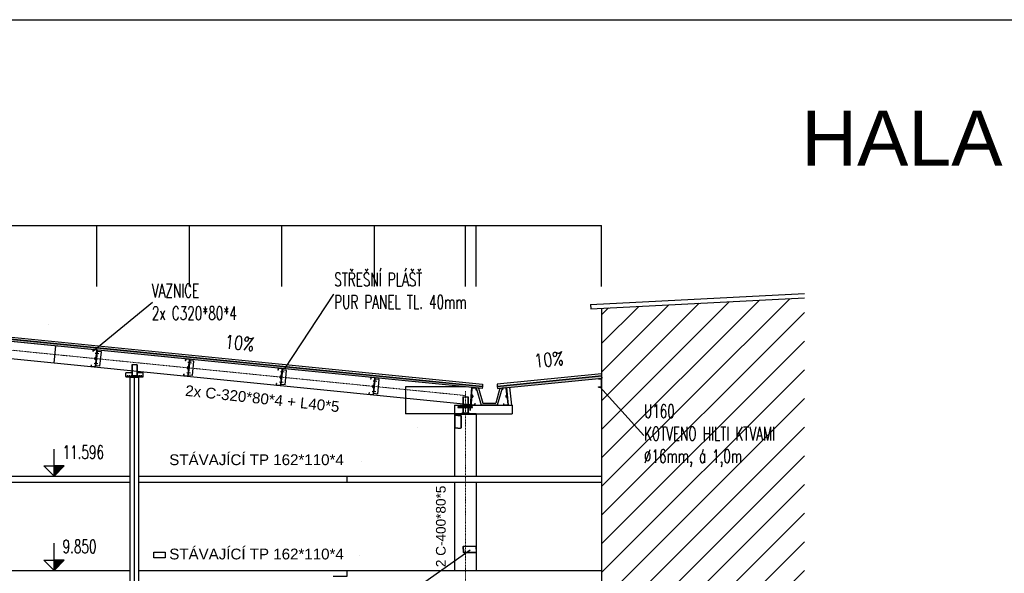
# Model space of a CAD drawing. Header units: millimetres. Extents: x -1190408159 to 361788912, y -2544212749 to 93633750.
# Tile 42 of 69: x 221940 to 239797, y -35359 to -25311. Entities that reach past the tile are written whole.
import ezdxf
from ezdxf.enums import TextEntityAlignment as Align

# ---------------------------------------------------------------- set-up
doc = ezdxf.new("R2010")
doc.units = ezdxf.units.MM
doc.header["$PDSIZE"] = -1
doc.linetypes.add('DASHDOT', pattern=[25.4, 12.7, -6.35, 0, -6.35])
doc.linetypes.add('HIDDEN2', pattern=[0.1875, 0.125, -0.0625])
for name, color, linetype in [('CKTEXTY_MALE', 6, 'Continuous'), ('CSPROFILY_POHLEDY', 7, 'Continuous'), ('CSPROFILY_SKRYTE', 6, 'HIDDEN2'), ('KOTY', 3, 'Continuous'), ('KOTY-VYSKA', 7, 'Continuous'), ('POPIS', 7, 'Continuous'), ('SRAFY', 9, 'Continuous'), ('SUMA', 7, 'Continuous'), ('ŠRAFY', 8, 'Continuous')]:
    doc.layers.add(name, color=color, linetype=linetype)
doc.layers.add('OSY', color=4, linetype='DASHDOT', lineweight=18)
doc.styles.add('100', font='romans.shx', dxfattribs={"width": 0.65, "height": 0.25})
doc.styles.add('50', font='romans.shx', dxfattribs={"width": 0.65, "height": 0.125})
doc.styles.add('ARIAL', font='ARIAL.TTF', dxfattribs={"height": 1000})
doc.styles.add('S2_5', font='ROMANS.shx', dxfattribs={"width": 0.65, "height": 2.5})
doc.dimstyles.new('100', dxfattribs={"dimscale": 0.1, "dimtxt": 1, "dimasz": 1, "dimexe": 1, "dimexo": 5, "dimgap": 1, "dimtad": 1, "dimdec": 0, "dimlfac": 1000, "dimrnd": 1, "dimdsep": 46, "dimtxsty": '100', "dimblk": 'lin_kot', "dimcen": 0, "dimclrd": 256, "dimclre": 256, "dimaunit": 2, "dimadec": 3, "dimazin": 0, "dimtfac": 1, "dimtdec": 0, "dimtix": 1, "dimtmove": 2, "dimatfit": 3, "dimldrblk": 'sip_kot', "dimfxl": 1, "dimtvp": 2.5, "dimtolj": 1, "dimtzin": 0, "dimarcsym": 0})

# ---------------------------------------------------------------- blocks, each defined once
blk = doc.blocks.new('Vaznice')
at = {"layer": 'SUMA'}
for p, q in [((118, 37), (118, -78)), ((122, -78), (122, 37)), ((194, 37), (194, 11)), ((198, 37), (198, 11)), ((198, 37), (198, 11)), ((118, -265), (118, -150)), ((122, -88), (141, -107)), ((122, -140), (141, -121)), ((122, -150), (122, -265)), ((125, -85), (144, -104)), ((125, -143), (144, -124)), ((194, -265), (194, -239)), ((198, -265), (198, -239)), ((198, -265), (198, -239))]:
    blk.add_line(p, q, dxfattribs=at)
at = {"layer": 'SUMA', "color": 7, "linetype": 'Continuous'}
for p, q in [((127, 46), (189, 46)), ((127, 42), (189, 42)), ((194, 11), (198, 11)), ((127, -270), (189, -270)), ((127, -274), (189, -274)), ((194, -239), (198, -239))]:
    blk.add_line(p, q, dxfattribs=at)
for centre, radius, start, end in [((127, 37), 9, 90, 180), ((127, 37), 5, 90, 180), ((127, -265), 9, 180, 270), ((127, -265), 5, 180, 270)]:
    blk.add_arc(centre, radius, start, end, dxfattribs=at)
at = {"layer": 'SUMA'}
for centre, radius, start, end in [((189, 37), 9, 0, 90), ((189, 37), 5, 0, 90), ((132, -78), 14, 180, 224.9113), ((132, -150), 14, 135.0887, 180), ((132, -78), 10, 180, 224.9113), ((132, -150), 10, 135.0887, 180), ((134, -114), 10, 0, 44.9113), ((134, -114), 10, 315.0887, 0), ((134, -114), 14, 0, 44.4153), ((134, -114), 14, 315.5847, 0), ((189, -265), 9, 270, 0), ((189, -265), 5, 270, 0)]:
    blk.add_arc(centre, radius, start, end, dxfattribs=at)
blk = doc.blocks.new('A$C3FF1313D')
at = {"layer": 'CSPROFILY_POHLEDY'}
blk.add_line((17, -2), (17, -2), dxfattribs=at)
blk.add_line((17, -2), (17, -2), dxfattribs=at)
blk.add_line((17, -2), (17, -2), dxfattribs=at)
blk.add_line((17, -2), (17, -2), dxfattribs=at)
blk.add_line((17, -2), (17, -2), dxfattribs=at)
at = {"layer": 'OSY', "color": 1}
blk.add_line((17, -2), (17, -2), dxfattribs=at)
blk.add_line((17, -2), (17, -2), dxfattribs=at)
at = {"layer": 'SUMA', "color": 1}
blk.add_line((17, -2), (17, -2), dxfattribs=at)
blk.add_line((17, -2), (17, -2), dxfattribs=at)
blk.add_line((17, -2), (17, -2), dxfattribs=at)
blk.add_line((17, -2), (17, -2), dxfattribs=at)
at = {"layer": 'SUMA', "xscale": -0.001000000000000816, "yscale": 0.000999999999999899, "zscale": 0.001, "rotation": 354.9999772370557}
blk.add_blockref('Vaznice', (17, -2), dxfattribs=at)
blk = doc.blocks.new('A$C702019A3')
at = {"layer": 'SUMA', "xscale": -1, "rotation": 174.2894068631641}
blk.add_blockref('Vaznice', (-145, -261), dxfattribs=at)
blk = doc.blocks.new('lin_kot')
at = {"linetype": 'Continuous'}
for q in [(-1, 0), (1, 0)]:
    blk.add_line((0, 0), q, dxfattribs=at)
for points in [[(0, 0), (-1, -1)], [(0, 0), (1, 1)]]:
    blk.add_lwpolyline(points, dxfattribs=at)
blk = doc.blocks.new('*D1377')
at = {"layer": 'Defpoints', "color": 0, "lineweight": 80, "transparency": 16777216}
for p in [(223337, -29048), (221657, -30157), (223337, -30157)]:
    blk.add_point(p, dxfattribs=at)
at = {"layer": 'KOTY', "lineweight": -2, "transparency": 16777216}
for p, q in [((221657, -30156), (221657, -29048)), ((221657, -29048), (223337, -29048)), ((223337, -30156), (223337, -29048))]:
    blk.add_line(p, q, dxfattribs=at)
at = {"layer": 'KOTY', "lineweight": -2, "transparency": 16777216, "xscale": 0.1, "yscale": 0.1, "zscale": 0.1, "rotation": 180}
blk.add_blockref('lin_kot', (221657, -29048), dxfattribs=at)
at = {"layer": 'KOTY', "lineweight": -2, "transparency": 16777216, "xscale": 0.1, "yscale": 0.1, "zscale": 0.1}
blk.add_blockref('lin_kot', (223337, -29048), dxfattribs=at)
at = {"layer": 'KOTY', "color": 0, "transparency": 16777216, "insert": (222497, -29048), "char_height": 0.25, "attachment_point": 5, "style": '100'}
blk.add_mtext('\\A1;1679720', dxfattribs=at)
blk = doc.blocks.new('sip_kot')
at = {"linetype": 'Continuous'}
blk.add_lwpolyline([(0, 0, 0, 0.7, 0), (-3, 0, 0.7, 0.7, 0)], format="xyseb", dxfattribs=at)
blk = doc.blocks.new('*D1378')
at = {"layer": 'Defpoints', "color": 0, "lineweight": 80, "transparency": 16777216}
for p in [(225017, -29048), (223337, -30157), (225017, -30157)]:
    blk.add_point(p, dxfattribs=at)
at = {"layer": 'KOTY', "lineweight": -2, "transparency": 16777216}
for p, q in [((223337, -30156), (223337, -29048)), ((223337, -29048), (225017, -29048)), ((225017, -30156), (225017, -29048))]:
    blk.add_line(p, q, dxfattribs=at)
at = {"layer": 'KOTY', "lineweight": -2, "transparency": 16777216, "xscale": 0.1, "yscale": 0.1, "zscale": 0.1, "rotation": 180}
blk.add_blockref('lin_kot', (223337, -29048), dxfattribs=at)
at = {"layer": 'KOTY', "lineweight": -2, "transparency": 16777216, "xscale": 0.1, "yscale": 0.1, "zscale": 0.1}
blk.add_blockref('lin_kot', (225017, -29048), dxfattribs=at)
at = {"layer": 'KOTY', "color": 0, "transparency": 16777216, "insert": (224177, -29048), "char_height": 0.25, "attachment_point": 5, "style": '100'}
blk.add_mtext('\\A1;1679720', dxfattribs=at)
blk = doc.blocks.new('*D1379')
at = {"layer": 'Defpoints', "color": 0, "lineweight": 80, "transparency": 16777216}
for p in [(226696, -29048), (225017, -30157), (226696, -30157)]:
    blk.add_point(p, dxfattribs=at)
at = {"layer": 'KOTY', "lineweight": -2, "transparency": 16777216}
for p, q in [((225017, -30156), (225017, -29048)), ((225017, -29048), (226696, -29048)), ((226696, -30156), (226696, -29048))]:
    blk.add_line(p, q, dxfattribs=at)
at = {"layer": 'KOTY', "lineweight": -2, "transparency": 16777216, "xscale": 0.1, "yscale": 0.1, "zscale": 0.1, "rotation": 180}
blk.add_blockref('lin_kot', (225017, -29048), dxfattribs=at)
at = {"layer": 'KOTY', "lineweight": -2, "transparency": 16777216, "xscale": 0.1, "yscale": 0.1, "zscale": 0.1}
blk.add_blockref('lin_kot', (226696, -29048), dxfattribs=at)
at = {"layer": 'KOTY', "color": 0, "transparency": 16777216, "insert": (225857, -29048), "char_height": 0.25, "attachment_point": 5, "style": '100'}
blk.add_mtext('\\A1;1679720', dxfattribs=at)
blk = doc.blocks.new('*D1380')
at = {"layer": 'Defpoints', "color": 0, "lineweight": 80, "transparency": 16777216}
for p in [(228376, -29048), (226696, -30157), (228376, -30157)]:
    blk.add_point(p, dxfattribs=at)
at = {"layer": 'KOTY', "lineweight": -2, "transparency": 16777216}
for p, q in [((226696, -30156), (226696, -29048)), ((226697, -29048), (228376, -29048)), ((228376, -30156), (228376, -29048))]:
    blk.add_line(p, q, dxfattribs=at)
at = {"layer": 'KOTY', "lineweight": -2, "transparency": 16777216, "xscale": 0.1, "yscale": 0.1, "zscale": 0.1, "rotation": 180}
blk.add_blockref('lin_kot', (226696, -29048), dxfattribs=at)
at = {"layer": 'KOTY', "lineweight": -2, "transparency": 16777216, "xscale": 0.1, "yscale": 0.1, "zscale": 0.1}
blk.add_blockref('lin_kot', (228376, -29048), dxfattribs=at)
at = {"layer": 'KOTY', "color": 0, "transparency": 16777216, "insert": (227536, -29048), "char_height": 0.25, "attachment_point": 5, "style": '100'}
blk.add_mtext('\\A1;1679720', dxfattribs=at)
blk = doc.blocks.new('*D1381')
at = {"layer": 'Defpoints', "color": 0, "lineweight": 80, "transparency": 16777216}
for p in [(230024, -29048), (228376, -30157), (230024, -30157)]:
    blk.add_point(p, dxfattribs=at)
at = {"layer": 'KOTY', "lineweight": -2, "transparency": 16777216}
for p, q in [((228376, -30156), (228376, -29048)), ((228376, -29048), (230023, -29048)), ((230024, -30156), (230024, -29048))]:
    blk.add_line(p, q, dxfattribs=at)
at = {"layer": 'KOTY', "lineweight": -2, "transparency": 16777216, "xscale": 0.1, "yscale": 0.1, "zscale": 0.1, "rotation": 180}
blk.add_blockref('lin_kot', (228376, -29048), dxfattribs=at)
at = {"layer": 'KOTY', "lineweight": -2, "transparency": 16777216, "xscale": 0.1, "yscale": 0.1, "zscale": 0.1}
blk.add_blockref('lin_kot', (230024, -29048), dxfattribs=at)
at = {"layer": 'KOTY', "color": 0, "transparency": 16777216, "insert": (229200, -29048), "char_height": 0.25, "attachment_point": 5, "style": '100'}
blk.add_mtext('\\A1;1647380', dxfattribs=at)
blk = doc.blocks.new('A$C0B455823')
at = {"layer": 'SRAFY', "color": 1}
for p, q in [((47, 91), (-20, 98)), ((-13, -134), (13, 134)), ((-5, -135), (21, 134)), ((17, 85), (9, 86)), ((18, 103), (10, 103)), ((93, 126), (13, 134)), ((66, -142), (93, 126)), ((28, -98), (-39, -92)), ((66, -142), (-13, -134)), ((-2, -104), (-10, -103)), ((-1, -86), (-9, -86))]:
    blk.add_line(p, q, dxfattribs=at)
at = {"layer": 'SRAFY', "color": 1, "xscale": -0.9999999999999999, "rotation": 354.2894068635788}
blk.add_blockref('Vaznice', (129, 102), dxfattribs=at)
blk = doc.blocks.new('*D1383')
at = {"layer": 'Defpoints', "color": 0, "lineweight": 80, "transparency": 16777216}
for p in [(222590, -31232), (222559, -31544), (222559, -31544)]:
    blk.add_point(p, dxfattribs=at)
at = {"layer": 'KOTY', "lineweight": -2, "transparency": 16777216}
for p, q in [((222590, -31232), (222559, -31544)), ((222590, -31232), (222590, -31232)), ((222559, -31544), (222559, -31544))]:
    blk.add_line(p, q, dxfattribs=at)
at = {"layer": 'KOTY', "lineweight": -2, "transparency": 16777216, "xscale": 0.1, "yscale": 0.1, "zscale": 0.1}
for p, rotation in [((222590, -31232), 84.28940685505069), ((222559, -31544), 264.2894068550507)]:
    blk.add_blockref('lin_kot', p, dxfattribs=dict(at, rotation=rotation))
at = {"layer": 'KOTY', "color": 0, "transparency": 16777216, "insert": (222456, -30843), "char_height": 0.25, "attachment_point": 5, "rotation": 84.2894, "style": '100'}
blk.add_mtext('\\A1;313600', dxfattribs=at)
blk = doc.blocks.new('A$C45533091')
at = {"layer": 'SUMA'}
for p, q in [((-0.06, 0.076), (-0.06, 0.08)), ((-0.06, 0.08), (-0.009, 0.08)), ((-0.06, 0.076), (-0.009, 0.076)), ((-0.004, -0.071), (-0.004, 0.071)), ((0, -0.071), (0, 0.071)), ((-0.06, -0.08), (-0.06, -0.076)), ((-0.06, -0.076), (-0.009, -0.076)), ((-0.06, -0.08), (-0.009, -0.08))]:
    blk.add_line(p, q, dxfattribs=at)
for centre, radius, start, end in [((-0.009, 0.071), 0.009, 360, 90), ((-0.009, 0.071), 0.005, 360, 90), ((-0.009, -0.071), 0.005, 270, 360), ((-0.009, -0.071), 0.009, 270, 360)]:
    blk.add_arc(centre, radius, start, end, dxfattribs=at)
blk = doc.blocks.new('*D1403')
at = {"layer": 'Defpoints', "color": 0, "lineweight": 80, "transparency": 16777216}
for p in [(230220, -29048), (230024, -30157), (230220, -30157)]:
    blk.add_point(p, dxfattribs=at)
at = {"layer": 'KOTY', "lineweight": -2, "transparency": 16777216}
for p, q in [((230024, -30156), (230024, -29048)), ((230024, -29048), (230219, -29048)), ((230220, -30156), (230220, -29048))]:
    blk.add_line(p, q, dxfattribs=at)
at = {"layer": 'KOTY', "lineweight": -2, "transparency": 16777216, "xscale": 0.1, "yscale": 0.1, "zscale": 0.1, "rotation": 180}
blk.add_blockref('lin_kot', (230024, -29048), dxfattribs=at)
at = {"layer": 'KOTY', "lineweight": -2, "transparency": 16777216, "xscale": 0.1, "yscale": 0.1, "zscale": 0.1}
blk.add_blockref('lin_kot', (230220, -29048), dxfattribs=at)
at = {"layer": 'KOTY', "color": 0, "transparency": 16777216, "insert": (230122, -29048), "char_height": 0.25, "attachment_point": 5, "style": '100'}
blk.add_mtext('\\A1;196000', dxfattribs=at)
blk = doc.blocks.new('*D1404')
at = {"layer": 'Defpoints', "color": 0, "lineweight": 80, "transparency": 16777216}
for p in [(232493, -29048), (230220, -30157), (232493, -30157)]:
    blk.add_point(p, dxfattribs=at)
at = {"layer": 'KOTY', "lineweight": -2, "transparency": 16777216}
for p, q in [((230220, -30156), (230220, -29048)), ((230220, -29048), (232493, -29048)), ((232493, -30156), (232493, -29048))]:
    blk.add_line(p, q, dxfattribs=at)
at = {"layer": 'KOTY', "lineweight": -2, "transparency": 16777216, "xscale": 0.1, "yscale": 0.1, "zscale": 0.1, "rotation": 180}
blk.add_blockref('lin_kot', (230220, -29048), dxfattribs=at)
at = {"layer": 'KOTY', "lineweight": -2, "transparency": 16777216, "xscale": 0.1, "yscale": 0.1, "zscale": 0.1}
blk.add_blockref('lin_kot', (232493, -29048), dxfattribs=at)
at = {"layer": 'KOTY', "color": 0, "transparency": 16777216, "insert": (231356, -29048), "char_height": 0.25, "attachment_point": 5, "style": '100'}
blk.add_mtext('\\A1;2273600', dxfattribs=at)
blk = doc.blocks.new('A$C18280C8E')
at = {"layer": 'CSPROFILY_POHLEDY'}
for p, q in [((-50, 228), (-50, 28)), ((50, 228), (-50, 228)), ((-41, 228), (-41, 28)), ((42, 228), (42, 28)), ((50, 228), (50, 28)), ((-50, 83), (-160, 83)), ((-160, 18), (-160, 83)), ((160, 18), (-160, 18)), ((50, 28), (-50, 28)), ((50, 28), (-50, 28)), ((40, 28), (-40, 28)), ((160, 83), (50, 83)), ((160, 18), (160, 83))]:
    blk.add_line(p, q, dxfattribs=at)
at = {"layer": 'CSPROFILY_SKRYTE'}
blk.add_line((160, 26), (-160, 26), dxfattribs=at)
at = {"layer": 'SUMA'}
blk.add_line((-80, 0), (80, 0), dxfattribs=at)
for points in [[(-160, 8), (160, 8), (160, 18), (-160, 18)], [(-77, 0), (77, 0), (77, 8), (-77, 8)]]:
    blk.add_lwpolyline(points, close=True, dxfattribs=at)
blk = doc.blocks.new('*D1409')
at = {"layer": 'Defpoints', "color": 0, "lineweight": 80, "transparency": 16777216}
for p in [(227625, -35305), (227876, -35305), (227625, -35413)]:
    blk.add_point(p, dxfattribs=at)
at = {"layer": 'KOTY', "lineweight": -2, "transparency": 16777216}
for p, q in [((227626, -35305), (227876, -35305)), ((227876, -35413), (227876, -35305)), ((227626, -35413), (227876, -35413))]:
    blk.add_line(p, q, dxfattribs=at)
at = {"layer": 'KOTY', "lineweight": -2, "transparency": 16777216, "xscale": 0.1, "yscale": 0.1, "zscale": 0.1}
for p, rotation in [((227876, -35305), 90), ((227876, -35413), 270)]:
    blk.add_blockref('lin_kot', p, dxfattribs=dict(at, rotation=rotation))
at = {"layer": 'KOTY', "color": 0, "transparency": 16777216, "insert": (228109, -35035), "char_height": 0.25, "attachment_point": 5, "rotation": 90, "style": '100'}
blk.add_mtext('\\A1;107800', dxfattribs=at)
blk = doc.blocks.new('*D1410')
at = {"layer": 'Defpoints', "color": 0, "lineweight": 80, "transparency": 16777216}
for p in [(227625, -33594), (227625, -33702), (227876, -33594)]:
    blk.add_point(p, dxfattribs=at)
at = {"layer": 'KOTY', "lineweight": -2, "transparency": 16777216}
for p, q in [((227626, -33594), (227876, -33594)), ((227626, -33702), (227876, -33702)), ((227876, -33702), (227876, -33594))]:
    blk.add_line(p, q, dxfattribs=at)
at = {"layer": 'KOTY', "lineweight": -2, "transparency": 16777216, "xscale": 0.1, "yscale": 0.1, "zscale": 0.1}
for p, rotation in [((227876, -33594), 90), ((227876, -33702), 270)]:
    blk.add_blockref('lin_kot', p, dxfattribs=dict(at, rotation=rotation))
at = {"layer": 'KOTY', "color": 0, "transparency": 16777216, "insert": (228146, -33336), "char_height": 0.25, "attachment_point": 5, "rotation": 90, "style": '100'}
blk.add_mtext('\\A1;107800', dxfattribs=at)
blk = doc.blocks.new('vys_kota')
at = {"linetype": 'Continuous'}
for p, q in [((0, 0), (0, 5.01)), ((0, 0), (-1.88, 1.88)), ((-1.88, 1.88), (0, 1.88)), ((1.88, 1.88), (0, 1.88)), ((0, 0), (1.88, 1.88))]:
    blk.add_line(p, q, dxfattribs=at)
for points in [[(0, 1.88), (0, 0), (1.88, 1.88)], [(0, 0), (1.88, 1.88), (0, 1.88), (0, 0)]]:
    blk.add_solid(points, dxfattribs=at)
at = {"color": 7, "linetype": 'Continuous', "style": 'S2_5', "width": 0.65}
blk.add_attdef('VYSKA', (1.57, 3.17), '', height=2.5, dxfattribs=at)
blk = doc.blocks.new('*D1417')
at = {"layer": 'Defpoints', "color": 0, "lineweight": 80, "transparency": 16777216}
for p in [(230024, -31975), (228938, -32465), (230024, -32465)]:
    blk.add_point(p, dxfattribs=at)
at = {"layer": 'KOTY', "lineweight": -2, "transparency": 16777216}
for p, q in [((230023, -31975), (228938, -31975)), ((228938, -31975), (228938, -32465)), ((230023, -32465), (228938, -32465))]:
    blk.add_line(p, q, dxfattribs=at)
at = {"layer": 'KOTY', "lineweight": -2, "transparency": 16777216, "xscale": 0.1, "yscale": 0.1, "zscale": 0.1}
for p, rotation in [((228938, -31975), 90), ((228938, -32465), 270)]:
    blk.add_blockref('lin_kot', p, dxfattribs=dict(at, rotation=rotation))
at = {"layer": 'KOTY', "color": 0, "transparency": 16777216, "insert": (229159, -32720), "char_height": 0.25, "attachment_point": 5, "rotation": 90, "style": '100'}
blk.add_mtext('\\A1;489604', dxfattribs=at)
blk = doc.blocks.new('A$C7C5A5B29')
at = {"layer": 'SUMA'}
for p, q in [((0.111, 0), (-0.111, 0)), ((-0.12, -0.06), (-0.12, -0.009)), ((-0.116, -0.06), (-0.12, -0.06)), ((-0.116, -0.06), (-0.116, -0.009)), ((0.111, -0.004), (-0.111, -0.004)), ((0.116, -0.06), (0.116, -0.009)), ((0.12, -0.06), (0.116, -0.06)), ((0.12, -0.06), (0.12, -0.009))]:
    blk.add_line(p, q, dxfattribs=at)
for centre, radius, start, end in [((-0.111, -0.009), 0.009, 90, 180), ((0.111, -0.009), 0.009, 0, 90), ((-0.111, -0.009), 0.005, 90, 180), ((0.111, -0.009), 0.005, 0, 90)]:
    blk.add_arc(centre, radius, start, end, dxfattribs=at)

msp = doc.modelspace()

# ---------------------------------------------------------------- hatches: boundary and pattern name
at = {"layer": 'KOTY'}
h = msp.add_hatch(dxfattribs=at)
h.set_pattern_fill('ANSI31', color=8, scale=2940, style=0)
h.set_pattern_definition([(45, (202019.9, -5010.6), (-259.8617, 259.8617), [])])
h.paths.add_polyline_path([(232493.15375, -30548.33548), (236170.19866, -30361.20653), (236170.19866, -45105.18039), (232493.15375, -45105.18039)])
h.paths.add_polyline_path([(233199.52222, -32233.03298), (235976.18888, -32233.03298), (235976.18888, -33463.86632), (233199.52222, -33463.86632)], flags=24)
h.paths.add_polyline_path([(230903.24149, -33370.57797), (233361.40816, -33370.57797), (233361.40816, -34216.4113), (230903.24149, -34216.4113)], flags=9)
h.paths.add_polyline_path([(233941.83847, -40059.03009), (233941.83847, -35745.16668), (233242.05931, -35745.16668), (233242.05931, -40059.03009)], flags=24)
at = {"layer": 'ŠRAFY'}
h = msp.add_hatch(dxfattribs=at)
h.set_pattern_fill('HONEY', color=8, scale=147, angle=281.350938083, style=0)
h.set_pattern_definition([(264.2894069, (253931.613, 2295237.818), (-18.57681371, -25.84228831), [18.375, -36.75]), (144.2894069, (253931.613, 2295237.818), (-13.09167131, 29.00913675), [18.375, -36.75]), (204.2894069, (253931.613, 2295237.818), (-31.66848502, 3.16684844), [-36.75, 18.375])])
h.paths.add_polyline_path([(230330.42006, -31966.53048), (230326.51951, -32005.53594), (218141.05375, -30786.98936), (218144.9543, -30747.98389)])
h = msp.add_hatch(dxfattribs=at)
h.set_pattern_fill('HONEY', color=8, scale=147, angle=281.350938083, style=0)
h.set_pattern_definition([(275.7105931, (207000.034, 2295237.818), (18.57681371, -25.84228831), [18.375, -36.75]), (35.7105931, (207000.034, 2295237.818), (13.09167131, 29.00913675), [18.375, -36.75]), (335.7105931, (207000.034, 2295237.818), (31.66848502, 3.16684844), [-36.75, 18.375])])
h.paths.add_polyline_path([(230601.22674, -31966.53048), (230605.12728, -32005.53594), (232500.90257, -31815.95841), (232497.00202, -31776.95293)])

# ---------------------------------------------------------------- linework, layer by layer
for p, q in [((232293.16904, -30480.01147), (236170.19866, -30282.70507)), ((232293.16904, -30480.01147), (232297.15375, -30558.31014)), ((232297.15375, -30558.31014), (236170.19866, -30361.20653)), ((232493.15375, -30548.33548), (232493.15375, -45105.18039)), ((230326.51951, -32005.53594), (218141.05375, -30786.98936)), ((230330.42006, -31966.53048), (218144.9543, -30747.98389)), ((230106.598, -32298.70789), (218141.05375, -31102.15346)), ((230601.22674, -31966.53048), (232497.00202, -31776.95293)), ((223942.65375, -45352.14039), (223942.65375, -31801.84117)), ((224021.05375, -45242.38039), (224021.05375, -31801.84117)), ((224099.45375, -45352.14039), (224099.45375, -31801.84117)), ((230605.12728, -32005.53594), (232500.90257, -31815.95841)), ((230133.66148, -31986.25013), (230101.95375, -32401.32739)), ((230141.46257, -31987.03024), (230110.09901, -32401.32739)), ((229827.55375, -32307.33169), (230870.19354, -32307.33169)), ((229827.55375, -32307.33169), (229827.55375, -32464.84346)), ((230870.19354, -32307.33169), (230870.19354, -32464.84346)), ((229827.55375, -32464.84346), (229827.55375, -33594.10039)), ((230219.55375, -32464.84346), (230219.55375, -33594.10039)), ((230219.55375, -32464.84346), (230870.19354, -32464.84346)), ((218219.45375, -33594.10039), (223942.65375, -33594.10039)), ((218219.45375, -33701.90039), (223942.65375, -33701.90039)), ((224099.45375, -33594.10039), (232493.15375, -33594.10039)), ((224099.45375, -33701.90039), (232493.15375, -33701.90039)), ((229827.55375, -33701.90039), (229827.55375, -35305.18039)), ((230219.55375, -33701.90039), (230219.55375, -35305.18039)), ((218219.45375, -35305.18039), (223942.65375, -35305.18039)), ((224099.45375, -35305.18039), (232493.15375, -35305.18039))]:
    msp.add_line(p, q)
for points in [[(230767.15587, -31989.33308), (230798.95573, -32307.33169)], [(230825.66405, -31983.48226), (230858.049, -32307.33169)]]:
    msp.add_lwpolyline(points)
at = {"layer": 'CSPROFILY_POHLEDY'}
for p, q in [((229974.55375, -32156.32739), (230072.55375, -32156.32739)), ((229974.55375, -32156.32739), (229974.55375, -32335.31525)), ((229982.88375, -32156.32739), (229982.88375, -32335.31525)), ((230064.22375, -32156.32739), (230064.22375, -32335.31525)), ((230072.55375, -32156.32739), (230072.55375, -32335.31525)), ((229974.55375, -32350.19388), (229974.55375, -32445.24346)), ((229974.55375, -32445.24346), (230072.55375, -32445.24346)), ((229982.88375, -32350.19388), (229982.88375, -32445.24346)), ((230064.22375, -32350.19388), (230064.22375, -32445.24346)), ((230072.55375, -32350.19388), (230072.55375, -32445.24346))]:
    msp.add_line(p, q, dxfattribs=at)
msp.add_lwpolyline([(230152.60255, -32335.31525), (229883.07589, -32335.31525), (229883.07589, -32350.19388), (230152.60255, -32350.19388), (230152.60255, -32335.31525)], close=True, dxfattribs=at)
at = {"layer": 'KOTY', "color": 5}
msp.add_lwpolyline([(197334.27297, -25311.48867), (294147.89391, -25311.48867), (294147.89391, -51821.74552), (197334.27297, -51821.74552)], close=True, dxfattribs=at)
at = {"layer": 'KOTY'}
for points in [[(226499.28159, -31431.19922, 0, 88.2, 0), (226312.54245, -31412.52531, 0, 0, 0), (225566.00543, -31335.03207, 0, 0, 0)], [(231074.09934, -31735.37109, 0, 88.2, 0), (231260.83848, -31716.69719, 0, 0, 0), (232007.37551, -31639.20398, 0, 0, 0)]]:
    msp.add_lwpolyline(points, format="xyseb", dxfattribs=at)
at = {"layer": 'KOTY', "color": 2}
msp.add_lwpolyline([(224372.31597, -34977.91379), (224579.83714, -34977.91379), (224579.83714, -35075.50923), (224372.31597, -35075.50923)], close=True, dxfattribs=at)
at = {"layer": 'OSY', "ltscale": 0.3}
for p, q in [((230023.55375, -32132.82141), (218152.81375, -30945.74741)), ((230023.55375, -32054.03039), (230023.55375, -47665.57983))]:
    msp.add_line(p, q, dxfattribs=at)
at = {"layer": 'SUMA'}
for p, q in [((230103.91375, -31983.27536), (230103.91375, -31983.27536)), ((230219.55375, -32472.68346), (229827.55375, -32472.68346)), ((230012.77375, -32445.24346), (230012.77375, -32464.84346)), ((230034.33375, -32445.24346), (230034.33375, -32464.84346))]:
    msp.add_line(p, q, dxfattribs=at)
for points in [[(229827.55375, -32472.68346), (230219.55375, -32472.68346), (230219.55375, -32464.84346), (229827.55375, -32464.84346)], [(230082.35375, -32455.04346), (229964.75375, -32455.04346), (229964.75375, -32445.24346), (230082.35375, -32445.24346)], [(230082.35375, -32464.84346), (229964.75375, -32464.84346), (229964.75375, -32455.04346), (230082.35375, -32455.04346)]]:
    msp.add_lwpolyline(points, close=True, dxfattribs=at)
at = {"layer": 'ŠRAFY', "color": 6}
for p, q in [((230601.89483, -32307.33169), (230307.89483, -32307.33169)), ((230337.35628, -32268.13169), (230572.43337, -32268.13169))]:
    msp.add_line(p, q, dxfattribs=at)
for points in [[(230334.26833, -31927.5198), (230330.36778, -31966.52525), (218144.90202, -30747.97868), (218148.80257, -30708.97322)], [(230330.42006, -31966.53048), (230326.51951, -32005.53594), (218141.05375, -30786.98936), (218144.9543, -30747.98389)], [(230597.37846, -31927.5198), (230601.27901, -31966.52525), (232497.0543, -31776.94772), (232493.15375, -31737.94227)], [(230601.22674, -31966.53048), (230605.12728, -32005.53594), (232500.90257, -31815.95841), (232497.00202, -31776.95293)]]:
    msp.add_lwpolyline(points, close=True, dxfattribs=at)
for points in [[(230217.36743, -31994.62073), (230307.89483, -32307.33169)], [(230259.39361, -31998.82335), (230337.35628, -32268.13169)], [(230649.74444, -32001.07422), (230572.43337, -32268.13169)], [(230691.77061, -31996.87161), (230601.89483, -32307.33169)]]:
    msp.add_lwpolyline(points, dxfattribs=at)

# ---------------------------------------------------------------- block references
for name, p, xscale, yscale, zscale, rotation in [('A$C3FF1313D', (223336.23163, -31394.31599), 0.980000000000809, 0.980000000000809, 0.980000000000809, 0.7105703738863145), ('A$C3FF1313D', (225015.95163, -31562.28799), 0.980000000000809, 0.980000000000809, 0.980000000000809, 0.7105703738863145), ('A$C3FF1313D', (226695.67163, -31730.25999), 0.980000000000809, 0.980000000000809, 0.980000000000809, 0.7105703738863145), ('A$C3FF1313D', (228375.39163, -31898.23199), 0.980000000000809, 0.980000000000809, 0.980000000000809, 0.7105703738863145), ('A$C702019A3', (230141.25889, -31989.5426), 0.9799999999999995, 0.9799999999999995, 0.9799999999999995, 2.151412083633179), ('A$C7C5A5B29', (229827.55375, -32610.18039), 980, 980, 980, 89.99999999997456), ('A$C7C5A5B29', (229945.15375, -32610.18039), -980, 980, 980, 270), ('A$C7C5A5B29', (230101.95375, -34981.78039), 980, 980, 980, 179.9999999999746)]:
    msp.add_blockref(name, p, dxfattribs=dict(xscale=xscale, yscale=yscale, zscale=zscale, rotation=rotation))
for name, p, xscale, yscale, zscale in [('A$C702019A3', (230767.15587, -31989.33308), -0.98, 0.98, 0.98), ('A$C7C5A5B29', (230101.95375, -34864.18039), -980, 980, 980)]:
    msp.add_blockref(name, p, dxfattribs=dict(xscale=xscale, yscale=yscale, zscale=zscale))
at = {"layer": 'KOTY'}
for name, p, xscale, yscale, zscale in [('A$C0B455823', (223329.21422, -31463.37176), 0.9800000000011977, 0.9800000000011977, 0.9800000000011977), ('A$C18280C8E', (224021.07125, -31801.84117), 0.98, 0.98, 0.98), ('A$C0B455823', (225008.93421, -31631.34376), 0.9800000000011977, 0.9800000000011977, 0.9800000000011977), ('A$C0B455823', (226688.65421, -31799.31576), 0.98, 0.98, 0.98), ('A$C0B455823', (228368.37422, -31967.28776), 0.9800000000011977, 0.9800000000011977, 0.9800000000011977), ('A$C45533091', (232493.15375, -31901.25217), 980, 980, 980)]:
    msp.add_blockref(name, p, dxfattribs=dict(at, xscale=xscale, yscale=yscale, zscale=zscale))
at = {"layer": 'KOTY-VYSKA', "xscale": 98, "yscale": 98, "zscale": 98}
for p, values in [((222564.18797, -33594.10039), {'VYSKA': '11.596'}), ((222564.18797, -35305.18039), {'VYSKA': '9.850'})]:
    msp.add_blockref('vys_kota', p, dxfattribs=at).add_auto_attribs(values)

# ---------------------------------------------------------------- texts
at = {"layer": 'CKTEXTY_MALE', "color": 7, "style": 'ARIAL'}
for s, height, rotation, p in [('2x C-320*80*4 + L40*5', 196, 353.903037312, (226341.31933, -32188.56078)), ('2 C-400*80*5', 176.4, 90, (229577.16695, -34507.7986))]:
    msp.add_text(s, height=height, rotation=rotation, dxfattribs=at).set_placement(p, align=Align.MIDDLE_CENTER)
for p in [(226235.00367, -33297.79611), (226235.00367, -35008.87611)]:
    msp.add_text('STÁVAJÍCÍ TP 162*110*4', height=196, dxfattribs=at).set_placement(p, align=Align.MIDDLE_CENTER)
at = {"layer": 'POPIS', "style": 'ARIAL'}
msp.add_text('HALA A', height=1000, dxfattribs=at).set_placement((236116.664, -26962.31711), align=Align.TOP_LEFT)
at = {"layer": 'POPIS', "style": '50', "width": 0.8}
for rotation, p in [(354.141266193, (225647.24571, -31272.79762)), (5.858731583, (231279.69888, -31629.36857))]:
    msp.add_text('10%', height=245, rotation=rotation, dxfattribs=at).set_placement(p)
at = {"layer": 'POPIS', "char_height": 245, "attachment_point": 1, "style": '50'}
for s, insert in [('{\\Fromans.shx|c238;STŘEŠNÍ PLÁŠŤ \\PPUR PANEL TL. 40mm}', (227643.87715, -29904.67335)), ('{\\Fromans.shx|c238;VAZNICE\\P2x C320*80*4}', (224336.1645, -30107.42298)), ('{\\Fromans.shx|c238;U160\\PKOTVENO HILTI KTVAMI\\P%%C16mm, á 1,0m}', (233260.77222, -32294.28298))]:
    msp.add_mtext(s, dxfattribs=dict(at, insert=insert))

# ---------------------------------------------------------------- dimensions: what is measured, and where the dimension line sits
at = {"layer": 'KOTY'}
for base, p1, p2, picture, middle in [((223337.01375, -29047.94606), (221657.29375, -30156.50438), (223337.01375, -30156.50438), '*D1377', (222497.15375, -29047.72106)), ((225016.73375, -29047.94606), (223337.01375, -30156.50438), (225016.73375, -30156.50438), '*D1378', (224176.87375, -29047.72106)), ((226696.45375, -29047.94606), (225016.73375, -30156.50438), (226696.45375, -30156.50438), '*D1379', (225856.59375, -29047.72106)), ((228376.17375, -29047.94606), (226696.45375, -30156.50438), (228376.17375, -30156.50438), '*D1380', (227536.31375, -29047.72106)), ((230023.55375, -29047.94606), (228376.17375, -30156.50438), (230023.55375, -30156.50438), '*D1381', (229199.86375, -29047.72106)), ((230219.55375, -29047.94606), (230023.55375, -30156.50438), (230219.55375, -30156.50438), '*D1403', (230121.55375, -29047.72106)), ((232493.15375, -29047.94606), (230219.55375, -30156.50438), (232493.15375, -30156.50438), '*D1404', (231356.35375, -29047.72106))]:
    dim = msp.add_linear_dim(base=base, p1=p1, p2=p2, dimstyle='100', dxfattribs=at)
    dim.commit()
    dim.dimension.update_dxf_attribs({"geometry": picture, "text_midpoint": middle})
for base, p1, p2, angle, picture, middle, dimtype in [((222559.01303, -31543.94939), (222590.2174, -31231.90573), (222559.01303, -31543.94939), 264.289406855, '*D1383', (222455.86388, -30843.30525), 161), ((228938.13136, -32464.84346), (230023.55375, -31975.23936), (230023.55375, -32464.84346), 90, '*D1417', (229158.63136, -32719.76356), 160), ((227875.89706, -33594.10039), (227625.04795, -33701.90039), (227625.04795, -33594.10039), 90, '*D1410', (228145.64906, -33335.87912), 160), ((227875.89706, -35305.18039), (227625.04795, -35412.98039), (227625.04795, -35305.18039), 90, '*D1409', (228109.34678, -35034.99673), 160)]:
    dim = msp.add_linear_dim(base=base, p1=p1, p2=p2, angle=angle, dimstyle='100', dxfattribs=at)
    dim.commit()
    dim.dimension.update_dxf_attribs({"geometry": picture, "text_midpoint": middle, "dimtype": dimtype})

# ---------------------------------------------------------------- leaders
at = {"layer": 'POPIS', "annotation_type": 0, "has_hookline": 1}
for points, hookline_direction, text_width in [([(226757.02364, -31635.24969), (227638.73792, -30293.98936), (227638.83792, -30293.98936)], 0, 2722.41667), ([(223264.95827, -31328.54966), (224347.59353, -30439.32892), (224347.69353, -30439.32892)], 0, 1713.83333), ([(232459.34375, -31975.73217), (233257.54718, -32856.07792), (233257.64718, -32856.07792)], 0, 2654.16667), ([(230107.52023, -34936.21608), (227797.45371, -36573.40328), (227797.35371, -36573.40328)], 1, 1918.58333)]:
    msp.add_leader(points, dimstyle='100', override={"dimgap": 1, "dimtad": 0}, dxfattribs=dict(at, hookline_direction=hookline_direction, text_width=text_width))

doc.saveas('drawing.dxf')
